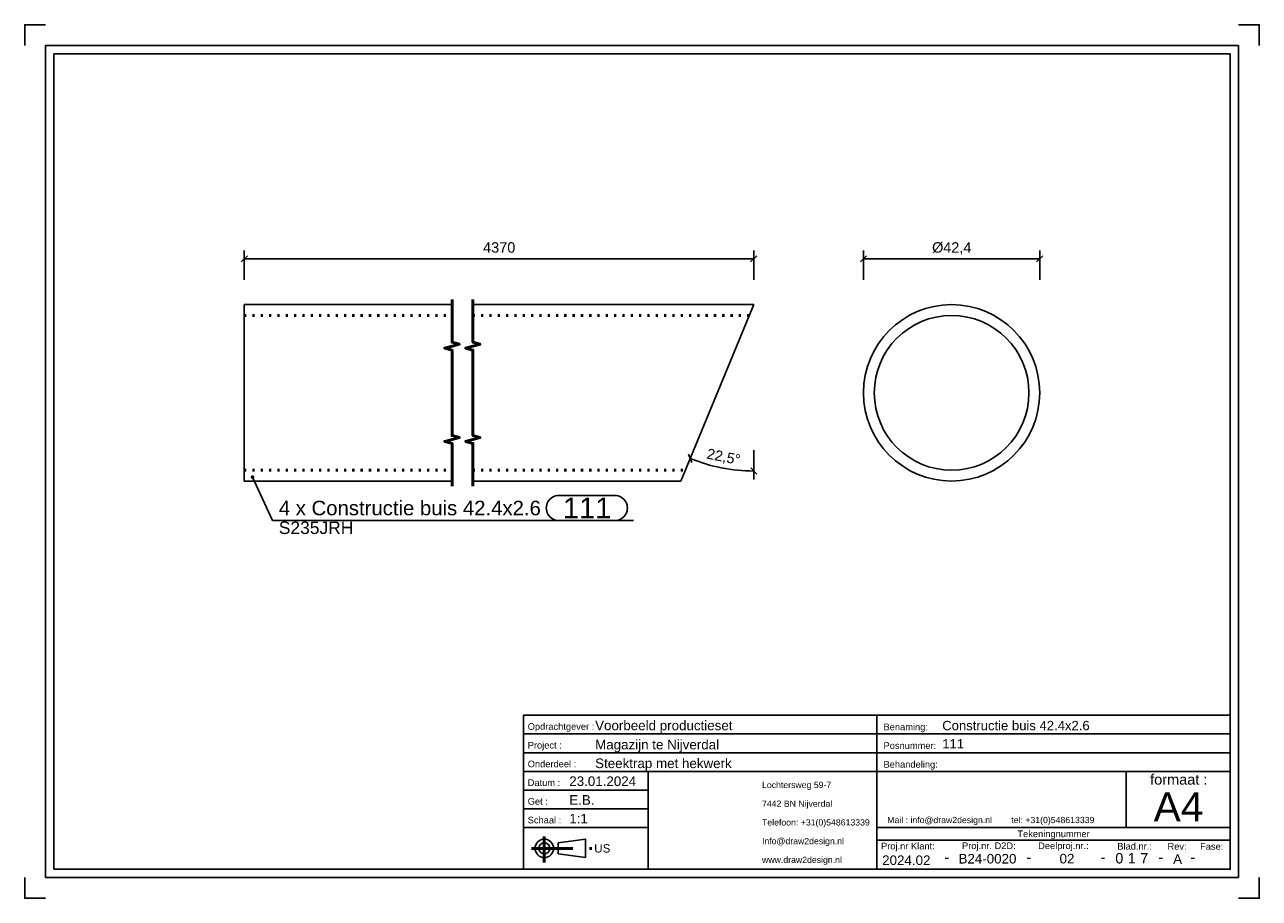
# Model space of a CAD drawing. Header units: millimetres. Extents: x 380 to 677, y -498 to -288.
import ezdxf
from ezdxf.enums import TextEntityAlignment as Align

# ---------------------------------------------------------------- set-up
doc = ezdxf.new("R2010")
doc.units = ezdxf.units.MM
doc.linetypes.add('DOT', pattern=[2, 0.5, -1.5])
doc.linetypes.add('STRICHPUNKT2', pattern=[18.5, 10, -4, 0.5, -4])
doc.layers.get('0').update_dxf_attribs({"linetype": 'CONTINUOUS'})
for name, color, linetype in [('DIM49', 4, 'CONTINUOUS'), ('TXT_ALL', 7, 'CONTINUOUS'), ('TXT_DIM49', 2, 'CONTINUOUS'), ('TXT_YELLOW', 2, 'CONTINUOUS')]:
    doc.layers.add(name, color=color, linetype=linetype)
doc.layers.add('LE_ALL', color=7, linetype='CONTINUOUS', lineweight=50)
doc.styles.add('ARIAL', font='arial.ttf')

# ---------------------------------------------------------------- blocks, each defined once
blk = doc.blocks.new('TFIELD_00005', base_point=(557.78, -488.7))
at = {"layer": 'TXT_YELLOW', "style": 'ARIAL'}
for s, p in [('Lochtersweg 59-7', (557.78, -470.7)), ('7442 BN Nijverdal', (557.78, -475.2)), ('Telefoon: +31(0)548613339', (557.78, -479.7)), ('Info@draw2design.nl', (557.78, -484.2)), ('www.draw2design.nl', (557.78, -488.7))]:
    blk.add_text(s, height=1.5, dxfattribs=at).set_placement(p, align=Align.MIDDLE_LEFT)
blk = doc.blocks.new('FLEX_00004', base_point=(570.59, -490.95))
blk.add_blockref('TFIELD_00005', (557.78, -488.7))
blk = doc.blocks.new('D2D_00003', base_point=(530.65, -489.09))
blk.add_blockref('FLEX_00004', (570.59, -490.95))
blk = doc.blocks.new('TFIELD_00007', base_point=(651.99, -475.95))
at = {"layer": 'TXT_YELLOW', "style": 'ARIAL'}
blk.add_text('A4', height=7, dxfattribs=at).set_placement((651.99, -475.95), align=Align.MIDDLE_LEFT)
blk = doc.blocks.new('FLEX_00006', base_point=(657.91, -480.95))
blk.add_blockref('TFIELD_00007', (651.99, -475.95))
blk = doc.blocks.new('TFIELD_00010', base_point=(587.91, -479.13))
at = {"layer": 'TXT_YELLOW', "style": 'ARIAL'}
blk.add_text('Mail : info@draw2design.nl        tel: +31(0)548613339', height=1.5, dxfattribs=at).set_placement((587.91, -479.13), align=Align.MIDDLE_LEFT)
blk = doc.blocks.new('FLEX_00009', base_point=(587.91, -480.38))
blk.add_blockref('TFIELD_00010', (587.91, -479.13))
blk = doc.blocks.new('DRAW2DESIGNLOGO_00008', base_point=(587.84, -477.46))
blk.add_blockref('FLEX_00009', (587.91, -480.38))
blk = doc.blocks.new('TFIELD_00014', base_point=(517.41, -485.95))
at = {"layer": 'TXT_YELLOW', "style": 'ARIAL'}
blk.add_text('US', height=2, dxfattribs=at).set_placement((517.41, -485.95), align=Align.MIDDLE_LEFT)
blk = doc.blocks.new('FLEX_00013', base_point=(517.41, -485.95))
blk.add_blockref('TFIELD_00014', (517.41, -485.95))
blk = doc.blocks.new('US_00012', base_point=(506.74, -485.95))
blk.add_line((508.76, -487.28), (515.32, -488.17))
blk.add_lwpolyline([(508.76, -487.28), (508.76, -484.62), (515.32, -483.73), (515.32, -488.17)])
for radius in [2.22, 1.33]:
    blk.add_circle((505.41, -485.95), radius)
at = {"layer": 'LE_ALL', "color": 1, "linetype": 'STRICHPUNKT2'}
for p, q in [((505.41, -483.13), (505.41, -489.35)), ((502.3, -485.95), (517.17, -485.95))]:
    blk.add_line(p, q, dxfattribs=at)
blk.add_blockref('FLEX_00013', (517.41, -485.95))
blk = doc.blocks.new('SCHRIFE_00016', base_point=(511.41, -470.95))
for p, q in [((500.41, -453.95), (585.41, -453.95)), ((585.41, -453.95), (670.41, -453.95)), ((585.41, -490.95), (585.41, -453.95)), ((670.41, -453.95), (670.41, -490.95)), ((500.41, -458.45), (585.41, -458.45)), ((585.41, -458.45), (670.41, -458.45)), ((500.41, -462.95), (585.41, -462.95)), ((585.41, -462.95), (670.41, -462.95)), ((500.41, -467.45), (670.41, -467.45)), ((530.41, -467.45), (530.41, -490.95)), ((645.41, -467.45), (645.41, -480.95)), ((530.41, -471.95), (500.41, -471.95)), ((530.41, -476.45), (500.41, -476.45)), ((530.41, -480.95), (500.41, -480.95)), ((670.41, -480.95), (585.41, -480.95)), ((670.41, -483.95), (585.41, -483.95))]:
    blk.add_line(p, q)
blk.add_lwpolyline([(670.41, -490.95), (500.41, -490.95), (500.41, -453.95)])
at = {"layer": 'TXT_YELLOW', "style": 'ARIAL'}
for s, height, p in [('Voorbeeld productieset', 2.3, (517.63, -457.55)), ('Constructie buis 42.4x2.6', 2.25, (601.13, -457.55)), ('Magazijn te Nijverdal', 2.3, (517.63, -462.15)), ('111', 2.25, (601.13, -461.94)), ('Steektrap met hekwerk', 2.3, (517.63, -466.65)), ('23.01.2024', 2.3, (511.41, -470.95)), ('E.B.', 2.3, (511.41, -475.45)), ('1:1', 2.3, (511.41, -479.95))]:
    blk.add_text(s, height=height, dxfattribs=at).set_placement(p)
for s, height, p in [('2024.02', 2.3, (592.49, -489.95)), ('-', 2.5, (602.23, -489.29)), ('B24-0020', 2.3, (612.01, -489.59)), ('-', 2.5, (621.98, -489.29)), ('02', 2.3, (631.14, -489.57)), ('-', 2.5, (639.81, -489.29)), ('-', 2.5, (653.74, -489.29)), ('A', 2.3, (657.75, -489.68)), ('-', 2.5, (661.4, -489.29))]:
    blk.add_text(s, height=height, dxfattribs=at).set_placement(p, align=Align.CENTER)
blk = doc.blocks.new('TFIELD_00020', base_point=(648.76, -488.32))
at = {"layer": 'TXT_ALL', "style": 'ARIAL'}
blk.add_text('7', height=2.5, dxfattribs=at).set_placement((648.76, -488.32), align=Align.MIDDLE_LEFT)
blk = doc.blocks.new('7_00019')
blk.add_blockref('TFIELD_00020', (648.76, -488.32))
blk = doc.blocks.new('TELLER1_00018')
blk.add_blockref('7_00019', (0, 0))
blk = doc.blocks.new('TFIELD_00023', base_point=(645.76, -488.32))
at = {"layer": 'TXT_ALL', "style": 'ARIAL'}
blk.add_text('1', height=2.5, dxfattribs=at).set_placement((645.76, -488.32), align=Align.MIDDLE_LEFT)
blk = doc.blocks.new('1_00022')
blk.add_blockref('TFIELD_00023', (645.76, -488.32))
blk = doc.blocks.new('TELLER2_00021')
blk.add_blockref('1_00022', (0, 0))
blk = doc.blocks.new('TFIELD_00026', base_point=(642.76, -488.32))
at = {"layer": 'TXT_ALL', "style": 'ARIAL'}
blk.add_text('0', height=2.5, dxfattribs=at).set_placement((642.76, -488.32), align=Align.MIDDLE_LEFT)
blk = doc.blocks.new('0_00025')
blk.add_blockref('TFIELD_00026', (642.76, -488.32))
blk = doc.blocks.new('TELLER3_00024')
blk.add_blockref('0_00025', (0, 0))
blk = doc.blocks.new('NL_00027', base_point=(501.41, -457.45))
at = {"layer": 'TXT_ALL', "color": 1, "style": 'ARIAL'}
blk.add_text('Tekeningnummer', height=1.6, dxfattribs=at).set_placement((627.91, -482.45), align=Align.MIDDLE_CENTER)
at = {"layer": 'TXT_YELLOW', "style": 'ARIAL'}
for s, p in [('Opdrachtgever :', (501.41, -457.45)), ('Benaming:', (587.01, -457.55)), ('Project :', (501.41, -461.95)), ('Posnummer:', (587.01, -462.05)), ('Onderdeel :', (501.41, -466.45)), ('Behandeling:', (587.01, -466.55)), ('Datum :', (501.41, -470.95)), ('Get :', (501.41, -475.45)), ('Schaal :', (501.41, -479.95)), ('Proj.nr Klant:', (586.41, -486.2)), ('Proj.nr. D2D:', (605.89, -486.12)), ('Deelproj.nr.:', (624.21, -486.12)), ('Blad.nr.:', (643.25, -486.24)), ('Rev:', (655.32, -486.28)), ('Fase:', (663.16, -486.28))]:
    blk.add_text(s, height=1.6, dxfattribs=at).set_placement(p)
blk.add_text('formaat :', height=2.5, dxfattribs=at).set_placement((658.03, -470.63), align=Align.CENTER)
blk = doc.blocks.new('SCHRIFE_00015')
for name, p in [('SCHRIFE_00016', (511.41, -470.95)), ('NL_00027', (501.41, -457.45)), ('TELLER3_00024', (0, 0)), ('TELLER2_00021', (0, 0)), ('TELLER1_00018', (0, 0))]:
    blk.add_blockref(name, p)
blk = doc.blocks.new('DINA4Q_00002', base_point=(670.41, -294.95))
for p, q in [((672.41, -292.95), (672.41, -492.95)), ((387.41, -490.95), (387.41, -294.95)), ((387.41, -294.95), (670.41, -294.95)), ((385.41, -492.95), (672.41, -492.95))]:
    blk.add_line(p, q)
for points in [[(380.41, -292.95), (380.41, -287.95), (385.41, -287.95)], [(672.41, -287.95), (677.41, -287.95), (677.41, -292.95)], [(385.41, -492.95), (385.41, -292.95), (672.41, -292.95)], [(670.41, -294.95), (670.41, -490.95), (387.41, -490.95)], [(380.41, -492.95), (380.41, -497.95), (385.41, -497.95)], [(672.41, -497.95), (677.41, -497.95), (677.41, -492.95)]]:
    blk.add_lwpolyline(points)
for name, p in [('SCHRIFE_00015', (0, 0)), ('D2D_00003', (530.65, -489.09)), ('FLEX_00006', (657.91, -480.95)), ('DRAW2DESIGNLOGO_00008', (587.84, -477.46)), ('US_00012', (506.74, -485.95))]:
    blk.add_blockref(name, p)
blk = doc.blocks.new('_ZBL0011_00001')
blk.add_blockref('DINA4Q_00002', (670.41, -294.95))
blk = doc.blocks.new('_D1', base_point=(544.3, -392.21))
at = {"layer": 'DIM49', "color": 1}
for p, q in [((540.9, -393.17), (540.06, -391.22)), ((555.79, -390.24), (555.79, -397.24)), ((555.05, -394.48), (556.53, -396))]:
    blk.add_line(p, q, dxfattribs=at)
blk.add_ellipse((555.79, -355.24), major_axis=(40, 0), ratio=1, start_param=4.31969, end_param=4.712389, dxfattribs=at)
at = {"layer": 'TXT_DIM49', "style": 'ARIAL'}
for s, p in [('22,5', (544.3, -392.21)), ('°', (550.89, -393.52))]:
    blk.add_text(s, height=2.5, rotation=348.7471, dxfattribs=at).set_placement(p)
blk = doc.blocks.new('_D2', base_point=(490.67, -342.74))
at = {"layer": 'DIM49', "color": 1}
for p, q in [((433.97, -343.49), (432.47, -344.99)), ((433.22, -349.24), (433.22, -342.24)), ((433.22, -344.24), (555.79, -344.24)), ((555.04, -344.99), (556.54, -343.49)), ((555.79, -349.24), (555.79, -342.24))]:
    blk.add_line(p, q, dxfattribs=at)
at = {"layer": 'TXT_DIM49', "style": 'ARIAL'}
blk.add_text('4370', height=2.5, dxfattribs=at).set_placement((490.67, -342.74))
blk = doc.blocks.new('SHAPE_00050', base_point=(435.21, -396.7))
at = {"layer": 'DIM49', "color": 3}
for p, q in [((434.95, -396.67), (435.47, -396.67)), ((435.01, -396.87), (435.42, -396.87)), ((435.32, -396.47), (435.1, -396.47)), ((435.21, -396.7), (440.03, -407.13)), ((508.88, -401.13), (522.4, -401.13)), ((440.03, -407.13), (526.9, -407.13)), ((522.4, -407.13), (508.88, -407.13))]:
    blk.add_line(p, q, dxfattribs=at)
blk.add_lwpolyline([(435.05, -396.5), (435, -396.55), (434.97, -396.61), (434.95, -396.68), (434.95, -396.75), (434.97, -396.81), (435.01, -396.87), (435.06, -396.92), (435.12, -396.95), (435.19, -396.97), (435.26, -396.96), (435.32, -396.94), (435.38, -396.91), (435.43, -396.86), (435.46, -396.8), (435.48, -396.73), (435.47, -396.66), (435.45, -396.59), (435.42, -396.54), (435.37, -396.49), (435.3, -396.46), (435.24, -396.44), (435.17, -396.44), (435.1, -396.47)], close=True, dxfattribs=at)
for centre, start_param, end_param in [((508.88, -404.13), 1.570796, 4.712389), ((522.4, -404.13), 4.712389, 7.853982)]:
    blk.add_ellipse(centre, major_axis=(3, 0), ratio=1, start_param=start_param, end_param=end_param, dxfattribs=at)
at = {"layer": 'TXT_DIM49', "style": 'ARIAL'}
for s, height, p in [('4 x Constructie buis 42.4x2.6', 3.5, (441.53, -404.13)), ('111', 5, (509.88, -404.13)), ('S235JRH', 3, (441.53, -408.88))]:
    blk.add_text(s, height=height, dxfattribs=at).set_placement(p, align=Align.MIDDLE_LEFT)
blk = doc.blocks.new('Constructie buis 42.4x2.6_00035', base_point=(488.22, -395.04))
for p, q in [((433.22, -355.24), (483.22, -355.24)), ((433.22, -355.24), (433.22, -397.64)), ((488.22, -355.24), (555.79, -355.24)), ((538.22, -397.64), (555.79, -355.24)), ((433.22, -397.64), (483.22, -397.64)), ((488.22, -397.64), (538.22, -397.64))]:
    blk.add_line(p, q)
at = {"layer": 'LE_ALL', "color": 3, "linetype": 'DOT'}
for p, q in [((433.22, -357.84), (483.22, -357.84)), ((488.22, -357.84), (554.71, -357.84)), ((433.22, -395.04), (483.22, -395.04)), ((488.22, -395.04), (539.3, -395.04))]:
    blk.add_line(p, q, dxfattribs=at)
for name, p in [('_D2', (490.67, -342.74)), ('_D1', (544.3, -392.21)), ('SHAPE_00050', (435.21, -396.7))]:
    blk.add_blockref(name, p)
blk = doc.blocks.new('Constructie buis 42.4x2.6_00034')
blk.add_blockref('Constructie buis 42.4x2.6_00035', (488.22, -395.04))
blk = doc.blocks.new('Hekwerk trap_00033')
blk.add_blockref('Constructie buis 42.4x2.6_00034', (0, 0))
blk = doc.blocks.new('Trapboom_00032')
blk.add_blockref('Hekwerk trap_00033', (0, 0))
blk = doc.blocks.new('Smits Agro_00031')
blk.add_blockref('Trapboom_00032', (0, 0))
blk = doc.blocks.new('Nijverdal_00030')
blk.add_blockref('Smits Agro_00031', (0, 0))
blk = doc.blocks.new('_A3D0020_00029')
blk.add_blockref('Nijverdal_00030', (0, 0))
blk = doc.blocks.new('_SHORTEN_00036', base_point=(483.22, -398.89))
at = {"layer": 'LE_ALL', "color": 4}
for points in [[(483.22, -398.89), (483.22, -388.6), (481.47, -388.14), (484.97, -387.2), (483.22, -386.73), (483.22, -366.15), (481.47, -365.69), (484.97, -364.75), (483.22, -364.28), (483.22, -353.99)], [(488.22, -398.89), (488.22, -388.6), (486.47, -388.14), (489.97, -387.2), (488.22, -386.73), (488.22, -366.15), (486.47, -365.69), (489.97, -364.75), (488.22, -364.28), (488.22, -353.99)]]:
    blk.add_lwpolyline(points, dxfattribs=at)
blk = doc.blocks.new('_ANS0020_00028')
for name, p in [('_A3D0020_00029', (0, 0)), ('_SHORTEN_00036', (483.22, -398.89))]:
    blk.add_blockref(name, p)
blk = doc.blocks.new('_D3', base_point=(598.69, -342.74))
at = {"layer": 'DIM49', "color": 1}
for p, q in [((582.94, -343.49), (581.44, -344.99)), ((582.19, -349.24), (582.19, -342.24)), ((582.19, -344.24), (624.59, -344.24)), ((623.84, -344.99), (625.34, -343.49)), ((624.59, -349.24), (624.59, -342.24))]:
    blk.add_line(p, q, dxfattribs=at)
at = {"layer": 'TXT_DIM49', "style": 'ARIAL'}
for s, p in [('Ø', (598.69, -342.74)), ('42,4', (601.37, -342.74))]:
    blk.add_text(s, height=2.5, dxfattribs=at).set_placement(p)
blk = doc.blocks.new('Constructie buis 42.4x2.6_00044', base_point=(603.39, -395.04))
for radius in [21.2, 18.6]:
    blk.add_circle((603.39, -376.44), radius)
blk.add_blockref('_D3', (598.69, -342.74))
blk = doc.blocks.new('Constructie buis 42.4x2.6_00043')
blk.add_blockref('Constructie buis 42.4x2.6_00044', (603.39, -395.04))
blk = doc.blocks.new('Hekwerk trap_00042')
blk.add_blockref('Constructie buis 42.4x2.6_00043', (0, 0))
blk = doc.blocks.new('Trapboom_00041')
blk.add_blockref('Hekwerk trap_00042', (0, 0))
blk = doc.blocks.new('Smits Agro_00040')
blk.add_blockref('Trapboom_00041', (0, 0))
blk = doc.blocks.new('Nijverdal_00039')
blk.add_blockref('Smits Agro_00040', (0, 0))
blk = doc.blocks.new('_A3D0021_00038')
blk.add_blockref('Nijverdal_00039', (0, 0))
blk = doc.blocks.new('_ANS0021_00037')
blk.add_blockref('_A3D0021_00038', (0, 0))

msp = doc.modelspace()

# ---------------------------------------------------------------- block references
for name in ['_ZBL0011_00001', '_ANS0020_00028', '_ANS0021_00037']:
    msp.add_blockref(name, (0, 0))

doc.saveas('drawing.dxf')
